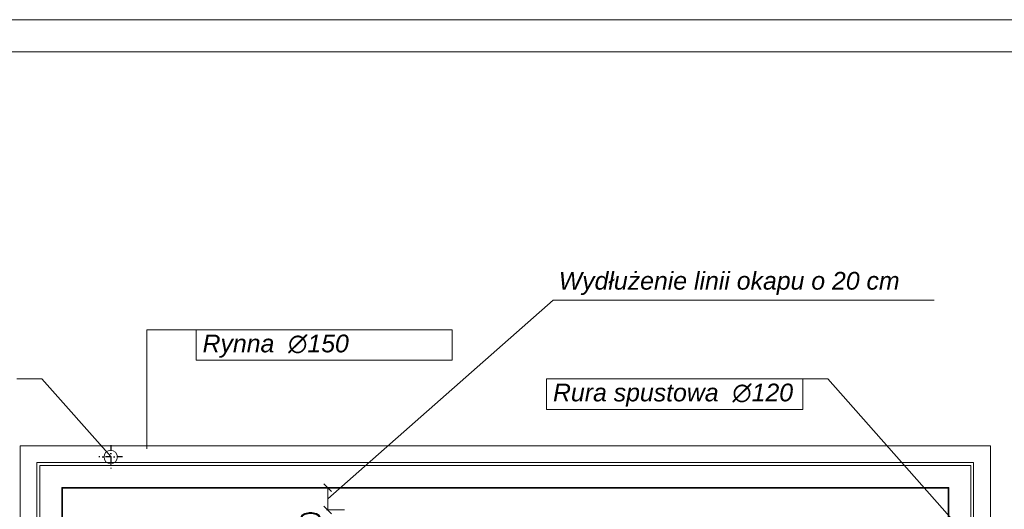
# Model space of a CAD drawing. Header units: millimetres. Extents: x -740 to 33545, y -26688 to 22494.
# Tile 66 of 256: x 11048 to 11932, y 7709 to 8148. Entities that reach past the tile are written whole.
import ezdxf
from ezdxf.lldxf.tags import DXFTag

# ---------------------------------------------------------------- set-up
doc = ezdxf.new("R2010")
doc.units = ezdxf.units.MM
doc.header["$MEASUREMENT"] = 0
doc.linetypes.add('AUSGEZOGEN', pattern=[0])
doc.linetypes.add('STRICHPUNKTX2', pattern=[2, 1, -0.5, 0, -0.5])
doc.layers.get('Defpoints').update_dxf_attribs({"color": 252})
doc.layers.add('_B___I__', color=252, linetype='AUSGEZOGEN')
for name, color, linetype, lineweight in [('A_l.przerywana', 252, 'ICAD_ISO03W100', 9), ('A_l.widokowa', 252, 'Continuous', 18), ('l. przerywana', 252, 'ICAD_ISO03W100', 9), ('linia opisowa', 252, 'Continuous', 9), ('Nowe_820-G Rysunki Obrazki_Nr_pióra__23', 252, 'Continuous', 15), ('wymiarowanie', 252, 'Continuous', 9)]:
    doc.layers.add(name, color=color, linetype=linetype, lineweight=lineweight)
doc.styles.add('styl2', font='simplex.shx')
tags = doc.linetypes.add('ICAD_ISO03W100', pattern=[30, 12, -18]).pattern_tags.tags
tags[6:7] = [DXFTag(74, 4), DXFTag(75, 0), DXFTag(340, '0'), DXFTag(46, 1.0), DXFTag(50, 0.0), DXFTag(44, 0.0), DXFTag(45, 0.0)]
tags[4:5] = [DXFTag(74, 4), DXFTag(75, 0), DXFTag(340, '0'), DXFTag(46, 1.0), DXFTag(50, 0.0), DXFTag(44, 0.0), DXFTag(45, 0.0)]
doc.dimstyles.new('Skala 1-100', dxfattribs={"dimtxt": 17, "dimasz": 7, "dimexe": 1, "dimexo": 1, "dimgap": 1.5, "dimtad": 1, "dimdec": 1, "dimrnd": 0.5, "dimtxsty": 'styl2', "dimblk": 'ARCHTICK', "dimcen": 7, "dimadec": 0, "dimazin": 0, "dimtfac": 1, "dimtdec": 1, "dimtmove": 1, "dimatfit": 3, "dimldrblk": 'ARCHTICK', "dimfxl": 0, "dimlwd": -1, "dimlwe": -1, "dimarcsym": 0})

# ---------------------------------------------------------------- blocks, each defined once
blk = doc.blocks.new('_ArchTick')
at = {"color": 0, "linetype": 'ByBlock', "const_width": 0.15}
blk.add_lwpolyline([(-0.5, -0.5), (0.5, 0.5)], dxfattribs=at)
blk = doc.blocks.new('*D1881')
at = {"layer": 'Defpoints', "color": 0}
for p in [(11349.39, 7728.19), (11324.8, 7708.19), (11349.39, 7708.19)]:
    blk.add_point(p, dxfattribs=at)
at = {"layer": 'wymiarowanie', "color": 0}
for p, q in [((11339.8, 7728.19), (11323.8, 7728.19)), ((11324.8, 7728.19), (11324.8, 7708.19)), ((11339.8, 7708.19), (11323.8, 7708.19))]:
    blk.add_line(p, q, dxfattribs=at)
at = {"layer": 'wymiarowanie', "color": 0, "xscale": 7, "yscale": 7, "zscale": 7}
for p, rotation in [((11324.8, 7728.19), 90), ((11324.8, 7708.19), 270)]:
    blk.add_blockref('_ArchTick', p, dxfattribs=dict(at, rotation=rotation))
at = {"layer": 'wymiarowanie', "color": 0, "insert": (11309.4, 7692.81), "char_height": 17, "attachment_point": 5, "rotation": 90, "style": 'styl2'}
blk.add_mtext('20', dxfattribs=at)

msp = doc.modelspace()

# ---------------------------------------------------------------- linework, layer by layer
at = {"layer": '_B___I__', "linetype": 'STRICHPUNKTX2', "ltscale": 5}
for p, q in [((11129.94, 7766.29), (11129.94, 7745.29)), ((11140.44, 7755.79), (11119.44, 7755.79))]:
    msp.add_line(p, q, dxfattribs=at)
at = {"layer": 'A_l.przerywana', "lineweight": 35}
msp.add_lwpolyline([(8847.19, 7722.4), (8847.19, 6053.28), (11882.33, 6053.28), (11882.33, 7728.19), (11086.25, 7728.19), (11086.25, 7188.02), (9643.26, 7188.02), (9643.26, 7722.4)], close=True, dxfattribs=at)
at = {"layer": 'A_l.widokowa'}
for points in [[(8809.69, 7759.9), (8809.69, 6015.78), (11919.83, 6015.78), (11919.83, 7765.69), (11048.75, 7765.69), (11048.75, 7225.52), (9680.76, 7225.52), (9680.76, 7759.9)], [(8824.69, 7744.9), (8824.69, 6030.78), (11904.83, 6030.78), (11904.83, 7750.69), (11063.75, 7750.69), (11063.75, 7210.52), (9665.76, 7210.52), (9665.76, 7744.9)], [(8827.19, 7742.4), (8827.19, 6033.28), (11902.33, 6033.28), (11902.33, 7748.19), (11066.25, 7748.19), (11066.25, 7208.02), (9663.26, 7208.02), (9663.26, 7742.4)]]:
    msp.add_lwpolyline(points, close=True, dxfattribs=at)
at = {"layer": 'l. przerywana', "ltscale": 0.2}
msp.add_circle((11129.94, 7755.79), 6, dxfattribs=at)
at = {"layer": 'Nowe_820-G Rysunki Obrazki_Nr_pióra__23', "linetype": 'Continuous', "lineweight": 15}
msp.add_lwpolyline([(8628.59, 8119.48), (12728.99, 8119.48)], dxfattribs=at)
at = {"layer": 'wymiarowanie'}
for p, q in [((11324.8, 7718.19), (11527.2, 7896.67)), ((11527.08, 7896.67), (11869.37, 7896.67)), ((11206.6, 7869.9), (11162.35, 7869.9)), ((11162.35, 7869.9), (11162.35, 7763.19)), ((11068.24, 7825.9), (11045.76, 7825.9)), ((11068.24, 7825.9), (11129.94, 7756.27)), ((11773.83, 7825.9), (11751.35, 7825.9)), ((11773.83, 7825.9), (11905.48, 7677.33))]:
    msp.add_line(p, q, dxfattribs=at)
msp.add_lwpolyline([(8573.71, 8148.27), (8573.71, 5178.27), (12773.71, 5178.27), (12773.71, 8148.27), (8573.71, 8148.27)], dxfattribs=at)
for points in [[(11206.6, 7869.9), (11436.68, 7869.9), (11436.68, 7842.53), (11206.6, 7842.53)], [(11751.35, 7825.9), (11521.27, 7825.9), (11521.27, 7798.53), (11751.35, 7798.53)]]:
    msp.add_lwpolyline(points, close=True, dxfattribs=at)

# ---------------------------------------------------------------- texts
at = {"layer": 'linia opisowa', "char_height": 15.96, "attachment_point": 7}
for s, insert, width in [('{\\fArial|b0|i1|c238|p0;Wydłużenie linii okapu o 20 cm}', (11532.28, 7901.15), 406.4755), ('{\\fArial|b0|i1|c238|p0;Rynna  ∅150}', (11212.45, 7844.87), 278.7922), ('{\\fArial|b0|i1|c238|p0;Rura spustowa  ∅120}', (11527.12, 7800.87), 278.7922)]:
    msp.add_mtext(s, dxfattribs=dict(at, insert=insert, width=width))

# ---------------------------------------------------------------- dimensions: what is measured, and where the dimension line sits
at = {"layer": 'wymiarowanie'}
dim = msp.add_linear_dim(base=(11324.8, 7708.19), p1=(11349.39, 7728.19), p2=(11349.39, 7708.19), angle=90, dimstyle='Skala 1-100', dxfattribs=at)
dim.commit()
dim.dimension.update_dxf_attribs({"geometry": '*D1881', "text_midpoint": (11319.82, 7692.81), "dimtype": 160})

doc.saveas('drawing.dxf')
